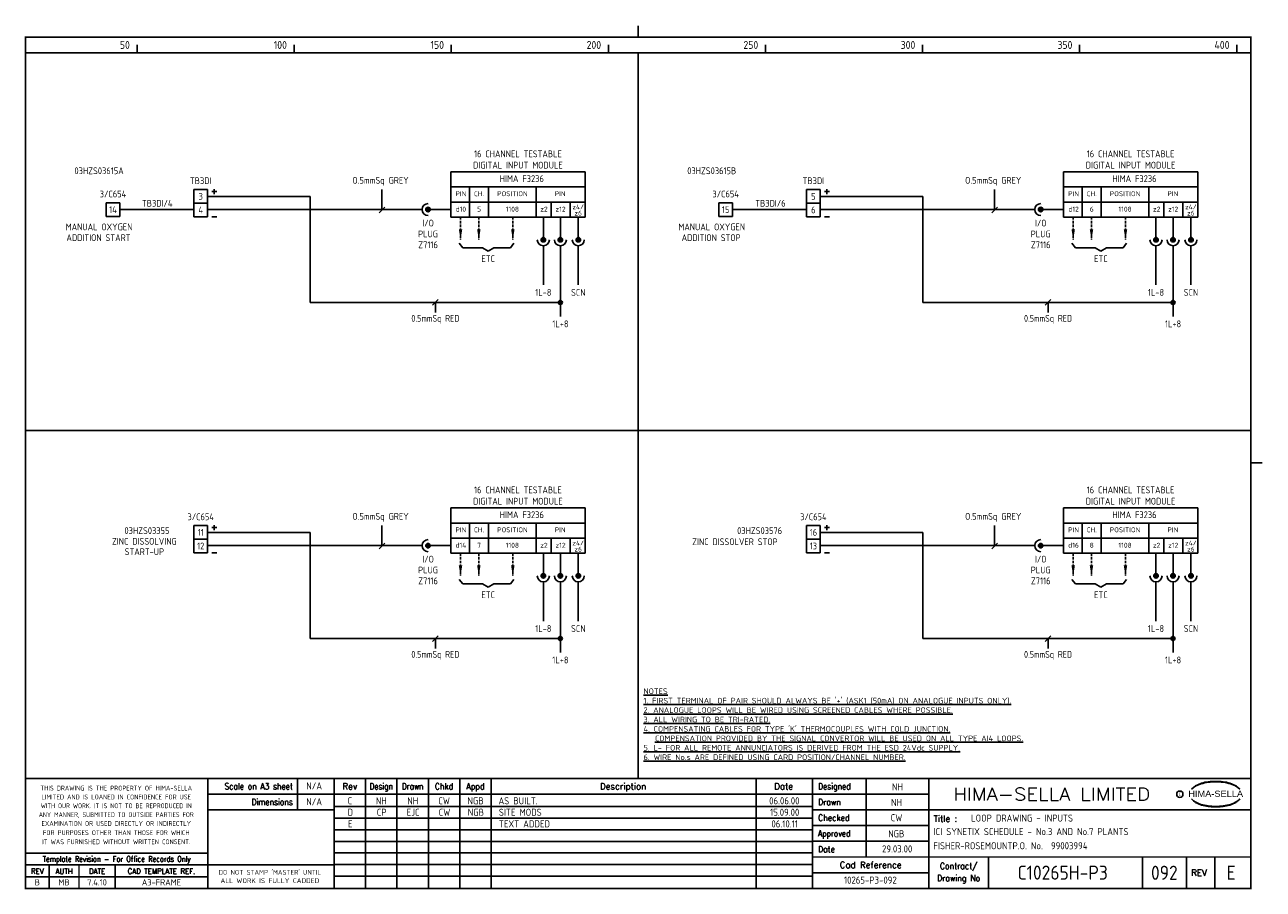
# Model space of a CAD drawing. Extents: x 14 to 408, y 0 to 275.
import ezdxf
from ezdxf.enums import TextEntityAlignment as Align

# ---------------------------------------------------------------- set-up
doc = ezdxf.new("R2010")
doc.units = 0
doc.header["$LTSCALE"] = 0.25
doc.header["$MEASUREMENT"] = 0
doc.linetypes.add('HIDDEN2', pattern=[4.7625, 3.175, -1.5875])
doc.layers.get('0').update_dxf_attribs({"color": 41, "linetype": 'CONTINUOUS'})
for name, color, linetype in [('00-DRG_FRAME', 12, 'CONTINUOUS'), ('01-DRAW', 7, 'CONTINUOUS'), ('051-TEXT', 2, 'CONTINUOUS'), ('117', 7, 'CONTINUOUS'), ('DIM', 3, 'CONTINUOUS')]:
    doc.layers.add(name, color=color, linetype=linetype)
doc.styles.add('ARIAL', font='arial.ttf', dxfattribs={"height": 2.5})
doc.styles.add('ISO', font='iso.shx')
doc.styles.add('ROMAND', font='ROMAND')

# ---------------------------------------------------------------- blocks, each defined once
blk = doc.blocks.new('A3-REVA')
at = {"layer": '051-TEXT', "style": 'ISO'}
for tag, p in [('DESIGNED', (292.01, 31.7)), ('A', (117.73, 27.28)), ('DES', (127.73, 27.28)), ('DRN', (137.73, 27.28)), ('CHKD', (147.73, 27.28)), ('APPD', (157.73, 27.28)), ('DATE', (256, 27.28)), ('DRAWN', (291.72, 26.77)), ('CHECKED', (291.72, 21.89)), ('APPD', (291.65, 16.79)), ('DATE', (291.92, 11.96))]:
    blk.add_attdef(tag, text='', height=2.25, dxfattribs=at).set_placement(p, align=Align.CENTER)
blk.add_attdef('DESCRIPTION', (165.03, 27.28), '', height=2.25, dxfattribs=at)
blk = doc.blocks.new('A3-REVB')
at = {"layer": '051-TEXT', "style": 'ISO'}
for tag, p in [('A', (124.85, -20.36)), ('DES', (134.85, -20.36)), ('DRN', (144.85, -20.36)), ('CHKD', (154.85, -20.36)), ('APPD', (164.85, -20.36)), ('DATE', (263.12, -20.36))]:
    blk.add_attdef(tag, text='', height=2.25, dxfattribs=at).set_placement(p, align=Align.CENTER)
blk.add_attdef('DESCRIPTION', (172.15, -20.36), '', height=2.25, dxfattribs=at)
blk = doc.blocks.new('A3-TITLE')
at = {"layer": '051-TEXT', "style": 'ISO'}
blk.add_attdef('TITLE_1', (315.46, 21.78), '', height=2.25, dxfattribs=at)
for tag, p in [('DRGNO', (376.96, 3.24)), ('REV.', (398.2, 3.24))]:
    blk.add_attdef(tag, text='', height=4.5, dxfattribs=at).set_placement(p, align=Align.CENTER)
blk = doc.blocks.new('A3-CONTRACT')
at = {"layer": '051-TEXT', "color": 41, "style": 'ISO'}
for tag, height, p in [('SCALE', 2.25, (106.71, 31.82)), ('DIMS', 2.25, (106.71, 26.8)), ('CAD-REF', 2.25, (283.73, 1.84)), ('CONTRACT', 4.5, (344.94, 3.1))]:
    blk.add_attdef(tag, text='', height=height, dxfattribs=at).set_placement(p, align=Align.CENTER)
for tag, p in [('TITLE_2', (303.86, 17.28)), ('TITLE_3', (303.79, 12.78))]:
    blk.add_attdef(tag, p, '', height=2.25, dxfattribs=at)
blk = doc.blocks.new('DOT')
for radius in [0.75, 0.65, 0.55, 0.45, 0.35, 0.25, 0.15, 0.05]:
    blk.add_circle((0, 0), radius)

msp = doc.modelspace()

# ---------------------------------------------------------------- linework, layer by layer
at = {"layer": '00-DRG_FRAME'}
for p, q in [((50, 266.5), (50, 269)), ((100, 266.5), (100, 269)), ((150, 266.5), (150, 269)), ((200, 266.5), (200, 269)), ((250, 266.5), (250, 269)), ((300, 266.5), (300, 269)), ((350, 266.5), (350, 269)), ((400, 266.5), (400, 269)), ((101.01, 35.5), (101.01, 25.5)), ((122.7, 35.5), (122.7, 0.5)), ((132.7, 0.5), (132.7, 35.5)), ((142.7, 0.5), (142.7, 35.5)), ((152.7, 35.5), (152.7, 0.5)), ((162.7, 35.5), (162.7, 0.5)), ((247, 35.5), (247, 0.5)), ((282, 35.5), (282, 10.5)), ((265, 30.5), (302, 30.5)), ((265, 26.59), (112.7, 26.59)), ((302, 25.5), (265, 25.5)), ((265, 22.89), (112.7, 22.89)), ((265, 20.5), (302, 20.5)), ((265, 19.19), (112.7, 19.19)), ((265, 15.49), (112.7, 15.49)), ((302, 15.5), (265, 15.5)), ((265, 11.79), (112.7, 11.79)), ((265, 8.09), (112.7, 8.09)), ((321, 10.5), (321, 0.5)), ((370, 10.5), (370, 0.5)), ((384, 0.5), (384, 10.5)), ((393, 10.5), (393, 0.5)), ((72.5, 4.25), (14.5, 4.25)), ((265, 4.39), (112.7, 4.39)), ((302, 5.5), (265, 5.5))]:
    msp.add_line(p, q, dxfattribs=at)
at = {"layer": '00-DRG_FRAME', "const_width": 0.5}
for points in [[(209.5, 271.5), (209.5, 275.18)], [(209.5, 271.5), (209.5, 275.18)], [(14.5, 266.5), (404.5, 266.5)], [(209.5, 35.5), (209.5, 266.5)], [(14.5, 146.31), (404.5, 146.31)], [(404.5, 136), (408.18, 136)], [(404.5, 35.5), (14.5, 35.5)], [(72.5, 0.5), (72.5, 35.5)], [(112.7, 0.5), (112.7, 35.5)], [(265, 35.5), (265, 0.5)], [(302, 0.5), (302, 35.5)], [(265, 30.5), (72.5, 30.5)], [(112.7, 25.5), (72.5, 25.5)], [(404.5, 25.5), (302, 25.5)], [(14.5, 11.75), (72.5, 11.75)], [(14.5, 8), (72.5, 8)], [(22, 0.5), (22, 8)], [(31.5, 0.5), (31.5, 8)], [(43, 0.5), (43, 8)], [(112.7, 8), (72.5, 8)], [(265, 10.5), (404.5, 10.5)]]:
    msp.add_lwpolyline(points, dxfattribs=at)
msp.add_lwpolyline([(14.5, 0.5), (404.5, 0.5), (404.5, 271.5), (14.5, 271.5)], close=True, dxfattribs=at)
at = {"layer": '00-DRG_FRAME', "color": 3}
msp.add_circle((381.88, 30.5), 1, dxfattribs=at)
for centre, radius, start, end in [((390.6, 26.83), 7.24, 106.0532, 133.5024), ((390.88, 27.01), 7.3, 130.419, 136.057), ((390.11, 28.1), 5.98, 122.244, 131.6154), ((389.75, 28.78), 5.21, 111.8206, 122.8668), ((391.78, 24.7), 9.76, 107.5931, 113.9452), ((393.1, 18.5), 15.94, 89.2698, 106.3911), ((392.1, 23.52), 10.99, 96.0146, 107.3203), ((393.29, 16.31), 18.28, 92.8917, 97.3734), ((393.24, 18.86), 15.73, 89.7805, 93.1738), ((393.36, 18.86), 15.73, 86.8262, 90.2195), ((393.51, 18.5), 15.94, 73.6089, 90.7302), ((393.31, 16.31), 18.28, 82.6266, 87.1083), ((394.51, 23.52), 10.99, 72.6797, 83.9854), ((394.83, 24.7), 9.76, 66.0548, 72.4069), ((396, 26.83), 7.24, 46.4976, 73.9468), ((396.85, 28.78), 5.21, 57.1332, 68.1794), ((396.49, 28.1), 5.98, 48.3846, 57.756), ((395.73, 27.01), 7.3, 43.943, 49.581), ((390.88, 34.04), 7.3, 223.943, 229.581), ((390.6, 34.23), 7.24, 226.4976, 253.9468), ((390.11, 32.96), 5.98, 228.3846, 237.756), ((389.75, 32.28), 5.21, 237.1332, 248.1794), ((396, 34.23), 7.24, 286.0532, 313.5024), ((396.85, 32.28), 5.21, 291.8206, 302.8668), ((396.49, 32.96), 5.98, 302.244, 311.6154), ((395.73, 34.04), 7.3, 310.419, 316.057), ((391.78, 36.36), 9.76, 246.0548, 252.4069), ((393.1, 42.56), 15.94, 253.6089, 270.7302), ((392.1, 37.54), 10.99, 252.6797, 263.9854), ((393.29, 44.75), 18.28, 262.6266, 267.1083), ((393.24, 42.19), 15.73, 266.8262, 270.2195), ((393.51, 42.56), 15.94, 269.2698, 286.3911), ((393.36, 42.19), 15.73, 269.7805, 273.1738), ((393.31, 44.75), 18.28, 272.8917, 277.3734), ((394.51, 37.54), 10.99, 276.0146, 287.3203), ((394.83, 36.36), 9.76, 287.5931, 293.9452)]:
    msp.add_arc(centre, radius, start, end, dxfattribs=at)
at = {"layer": '01-DRAW'}
for p, q in [((68.09, 222.97), (68.09, 214.33)), ((72.41, 222.97), (68.09, 222.97)), ((72.41, 214.33), (72.41, 222.97)), ((72.41, 220.81), (105.13, 220.81)), ((75.35, 222.33), (73.79, 222.33)), ((74.57, 223.1), (74.57, 221.55)), ((105.13, 187.04), (105.13, 220.81)), ((267.41, 222.97), (263.09, 222.97)), ((263.09, 222.97), (263.09, 214.33)), ((267.41, 214.33), (267.41, 222.97)), ((267.41, 220.81), (300.13, 220.81)), ((270.35, 222.33), (268.79, 222.33)), ((269.57, 223.1), (269.57, 221.55)), ((300.13, 187.04), (300.13, 220.81)), ((44.49, 218.76), (40.17, 218.76)), ((40.17, 218.76), (40.17, 214.44)), ((44.49, 218.76), (44.49, 214.44)), ((72.41, 218.65), (68.09, 218.65)), ((239.49, 218.76), (235.17, 218.76)), ((235.17, 218.76), (235.17, 214.44)), ((239.49, 218.76), (239.49, 214.44)), ((267.41, 218.65), (263.09, 218.65)), ((44.49, 214.44), (40.17, 214.44)), ((68.09, 216.6), (44.49, 216.6)), ((72.41, 214.33), (68.09, 214.33)), ((72.41, 214.33), (68.09, 214.33)), ((140.69, 216.6), (72.41, 216.6)), ((75.35, 214.33), (73.79, 214.33)), ((239.49, 214.44), (235.17, 214.44)), ((263.09, 216.6), (239.49, 216.6)), ((267.41, 214.33), (263.09, 214.33)), ((267.41, 214.33), (263.09, 214.33)), ((335.69, 216.6), (267.41, 216.6)), ((270.35, 214.33), (268.79, 214.33)), ((105.13, 187.04), (184.73, 187.04)), ((300.13, 187.04), (379.73, 187.04)), ((68.09, 116), (68.09, 107.36)), ((72.41, 116), (68.09, 116)), ((72.41, 107.36), (72.41, 116)), ((75.35, 115.35), (73.79, 115.35)), ((74.57, 116.12), (74.57, 114.57)), ((263.09, 116), (263.09, 107.36)), ((267.41, 116), (263.09, 116)), ((267.41, 107.36), (267.41, 116)), ((270.35, 115.35), (268.79, 115.35)), ((269.57, 116.12), (269.57, 114.57)), ((72.41, 111.68), (68.09, 111.68)), ((72.41, 113.84), (105.13, 113.84)), ((105.13, 80.06), (105.13, 113.84)), ((267.41, 111.68), (263.09, 111.68)), ((267.41, 113.84), (300.13, 113.84)), ((300.13, 80.06), (300.13, 113.84)), ((72.41, 107.36), (68.09, 107.36)), ((72.41, 107.36), (68.09, 107.36)), ((140.69, 109.62), (72.41, 109.62)), ((75.35, 107.36), (73.79, 107.36)), ((267.41, 107.36), (263.09, 107.36)), ((267.41, 107.36), (263.09, 107.36)), ((335.69, 109.62), (267.41, 109.62)), ((270.35, 107.36), (268.79, 107.36)), ((105.13, 80.06), (184.73, 80.06)), ((300.13, 80.06), (379.73, 80.06))]:
    msp.add_line(p, q, dxfattribs=at)
at = {"layer": '117'}
for p, q in [((149.81, 228.6), (149.81, 214.2)), ((192.61, 228.6), (149.81, 228.6)), ((192.61, 228.6), (192.61, 214.2)), ((344.81, 228.6), (344.81, 214.2)), ((387.61, 228.6), (344.81, 228.6)), ((387.61, 228.6), (387.61, 214.2)), ((192.61, 223.8), (149.81, 223.8)), ((155.81, 223.8), (155.81, 214.2)), ((161.81, 223.8), (161.81, 214.2)), ((177.01, 223.8), (177.01, 214.2)), ((387.61, 223.8), (344.81, 223.8)), ((350.81, 223.8), (350.81, 214.2)), ((356.81, 223.8), (356.81, 214.2)), ((372.01, 223.8), (372.01, 214.2)), ((192.61, 219), (149.81, 219)), ((181.81, 219), (181.81, 214.2)), ((187.81, 219), (187.81, 214.2)), ((387.61, 219), (344.81, 219)), ((376.81, 219), (376.81, 214.2)), ((382.81, 219), (382.81, 214.2)), ((149.81, 216.6), (142.61, 216.6)), ((192.61, 214.2), (149.81, 214.2)), ((179.3, 214.2), (179.3, 207)), ((184.73, 214.2), (184.73, 207)), ((190.42, 214.2), (190.42, 207)), ((344.81, 216.6), (337.61, 216.6)), ((387.61, 214.2), (344.81, 214.2)), ((374.3, 214.2), (374.3, 207)), ((379.73, 214.2), (379.73, 207)), ((385.42, 214.2), (385.42, 207)), ((152.55, 205.86), (153.63, 204.42)), ((169.95, 205.86), (168.87, 204.42)), ((179.3, 205.08), (179.3, 192.6)), ((184.73, 205.08), (184.73, 182.59)), ((190.42, 205.08), (190.42, 192.6)), ((347.55, 205.86), (348.63, 204.42)), ((364.95, 205.86), (363.87, 204.42)), ((374.3, 205.08), (374.3, 192.6)), ((379.73, 205.08), (379.73, 182.59)), ((385.42, 205.08), (385.42, 192.6)), ((153.63, 204.42), (159.95, 204.42)), ((159.95, 204.42), (161.75, 203.34)), ((163.55, 204.42), (161.75, 203.34)), ((168.87, 204.42), (163.55, 204.42)), ((348.63, 204.42), (354.95, 204.42)), ((354.95, 204.42), (356.75, 203.34)), ((358.55, 204.42), (356.75, 203.34)), ((363.87, 204.42), (358.55, 204.42)), ((192.61, 121.62), (149.81, 121.62)), ((149.81, 121.62), (149.81, 107.22)), ((192.61, 121.62), (192.61, 107.22)), ((344.81, 121.62), (344.81, 107.22)), ((387.61, 121.62), (344.81, 121.62)), ((387.61, 121.62), (387.61, 107.22)), ((192.61, 116.82), (149.81, 116.82)), ((155.81, 116.82), (155.81, 107.22)), ((161.81, 116.82), (161.81, 107.22)), ((177.01, 116.82), (177.01, 107.22)), ((387.61, 116.82), (344.81, 116.82)), ((350.81, 116.82), (350.81, 107.22)), ((356.81, 116.82), (356.81, 107.22)), ((372.01, 116.82), (372.01, 107.22)), ((192.61, 112.02), (149.81, 112.02)), ((181.81, 112.02), (181.81, 107.22)), ((187.81, 112.02), (187.81, 107.22)), ((387.61, 112.02), (344.81, 112.02)), ((376.81, 112.02), (376.81, 107.22)), ((382.81, 112.02), (382.81, 107.22)), ((149.81, 109.62), (142.61, 109.62)), ((192.61, 107.22), (149.81, 107.22)), ((179.3, 107.22), (179.3, 100.02)), ((184.73, 107.22), (184.73, 100.02)), ((190.42, 107.22), (190.42, 100.02)), ((344.81, 109.62), (337.61, 109.62)), ((387.61, 107.22), (344.81, 107.22)), ((374.3, 107.22), (374.3, 100.02)), ((379.73, 107.22), (379.73, 100.02)), ((385.42, 107.22), (385.42, 100.02)), ((152.55, 98.88), (153.63, 97.44)), ((169.95, 98.88), (168.87, 97.44)), ((347.55, 98.88), (348.63, 97.44)), ((364.95, 98.88), (363.87, 97.44)), ((153.63, 97.44), (159.95, 97.44)), ((159.95, 97.44), (161.75, 96.36)), ((163.55, 97.44), (161.75, 96.36)), ((168.87, 97.44), (163.55, 97.44)), ((179.3, 98.1), (179.3, 85.62)), ((184.73, 98.1), (184.73, 75.61)), ((190.42, 98.1), (190.42, 85.62)), ((348.63, 97.44), (354.95, 97.44)), ((354.95, 97.44), (356.75, 96.36)), ((358.55, 97.44), (356.75, 96.36)), ((363.87, 97.44), (358.55, 97.44)), ((374.3, 98.1), (374.3, 85.62)), ((379.73, 98.1), (379.73, 75.61)), ((385.42, 98.1), (385.42, 85.62))]:
    msp.add_line(p, q, dxfattribs=at)
at = {"layer": '117', "linetype": 'HIDDEN2'}
for p, q in [((152.95, 214.2), (152.95, 207)), ((158.77, 214.2), (158.77, 207)), ((169.59, 214.2), (169.59, 207)), ((347.95, 214.2), (347.95, 207)), ((353.77, 214.2), (353.77, 207)), ((364.59, 214.2), (364.59, 207)), ((152.95, 107.22), (152.95, 100.02)), ((158.77, 107.22), (158.77, 100.02)), ((169.59, 107.22), (169.59, 100.02)), ((347.95, 107.22), (347.95, 100.02)), ((353.77, 107.22), (353.77, 100.02)), ((364.59, 107.22), (364.59, 100.02))]:
    msp.add_line(p, q, dxfattribs=at)
at = {"layer": '117'}
for centre, radius in [((142.61, 216.6), 0.72), ((142.61, 216.6), 0.624), ((142.61, 216.6), 0.528), ((142.61, 216.6), 0.432), ((142.61, 216.6), 0.336), ((142.61, 216.6), 0.24), ((337.61, 216.6), 0.72), ((337.61, 216.6), 0.624), ((337.61, 216.6), 0.528), ((337.61, 216.6), 0.432), ((337.61, 216.6), 0.336), ((337.61, 216.6), 0.24), ((142.61, 216.6), 0.144), ((142.61, 216.6), 0.048), ((337.61, 216.6), 0.144), ((337.61, 216.6), 0.048), ((179.3, 207), 0.72), ((179.3, 207), 0.624), ((179.3, 207), 0.528), ((179.3, 207), 0.432), ((179.3, 207), 0.336), ((179.3, 207), 0.24), ((179.3, 207), 0.144), ((179.3, 207), 0.048), ((184.73, 207), 0.72), ((184.73, 207), 0.624), ((184.73, 207), 0.528), ((184.73, 207), 0.432), ((184.73, 207), 0.336), ((184.73, 207), 0.24), ((184.73, 207), 0.144), ((184.73, 207), 0.048), ((190.42, 207), 0.72), ((190.42, 207), 0.624), ((190.42, 207), 0.528), ((190.42, 207), 0.432), ((190.42, 207), 0.336), ((190.42, 207), 0.24), ((190.42, 207), 0.144), ((190.42, 207), 0.048), ((374.3, 207), 0.72), ((374.3, 207), 0.624), ((374.3, 207), 0.528), ((374.3, 207), 0.432), ((374.3, 207), 0.336), ((374.3, 207), 0.24), ((374.3, 207), 0.144), ((374.3, 207), 0.048), ((379.73, 207), 0.72), ((379.73, 207), 0.624), ((379.73, 207), 0.528), ((379.73, 207), 0.432), ((379.73, 207), 0.336), ((379.73, 207), 0.24), ((379.73, 207), 0.144), ((379.73, 207), 0.048), ((385.42, 207), 0.72), ((385.42, 207), 0.624), ((385.42, 207), 0.528), ((385.42, 207), 0.432), ((385.42, 207), 0.336), ((385.42, 207), 0.24), ((385.42, 207), 0.144), ((385.42, 207), 0.048), ((142.61, 109.62), 0.72), ((142.61, 109.62), 0.624), ((142.61, 109.62), 0.528), ((142.61, 109.62), 0.432), ((142.61, 109.62), 0.336), ((142.61, 109.62), 0.24), ((142.61, 109.62), 0.144), ((142.61, 109.62), 0.048), ((337.61, 109.62), 0.72), ((337.61, 109.62), 0.624), ((337.61, 109.62), 0.528), ((337.61, 109.62), 0.432), ((337.61, 109.62), 0.336), ((337.61, 109.62), 0.24), ((337.61, 109.62), 0.144), ((337.61, 109.62), 0.048), ((179.3, 100.02), 0.72), ((179.3, 100.02), 0.624), ((179.3, 100.02), 0.528), ((179.3, 100.02), 0.432), ((179.3, 100.02), 0.336), ((179.3, 100.02), 0.24), ((179.3, 100.02), 0.144), ((179.3, 100.02), 0.048), ((184.73, 100.02), 0.72), ((184.73, 100.02), 0.624), ((184.73, 100.02), 0.528), ((184.73, 100.02), 0.432), ((184.73, 100.02), 0.336), ((184.73, 100.02), 0.24), ((184.73, 100.02), 0.144), ((184.73, 100.02), 0.048), ((190.42, 100.02), 0.72), ((190.42, 100.02), 0.624), ((190.42, 100.02), 0.528), ((190.42, 100.02), 0.432), ((190.42, 100.02), 0.336), ((190.42, 100.02), 0.24), ((190.42, 100.02), 0.144), ((190.42, 100.02), 0.048), ((374.3, 100.02), 0.72), ((374.3, 100.02), 0.624), ((374.3, 100.02), 0.528), ((374.3, 100.02), 0.432), ((374.3, 100.02), 0.336), ((374.3, 100.02), 0.24), ((374.3, 100.02), 0.144), ((374.3, 100.02), 0.048), ((379.73, 100.02), 0.72), ((379.73, 100.02), 0.624), ((379.73, 100.02), 0.528), ((379.73, 100.02), 0.432), ((379.73, 100.02), 0.336), ((379.73, 100.02), 0.24), ((379.73, 100.02), 0.144), ((379.73, 100.02), 0.048), ((385.42, 100.02), 0.72), ((385.42, 100.02), 0.624), ((385.42, 100.02), 0.528), ((385.42, 100.02), 0.432), ((385.42, 100.02), 0.336), ((385.42, 100.02), 0.24), ((385.42, 100.02), 0.144), ((385.42, 100.02), 0.048)]:
    msp.add_circle(centre, radius, dxfattribs=at)
for centre, start, end in [((142.61, 216.6), 90, 270), ((337.61, 216.6), 90, 270), ((179.3, 207), 180, 0), ((184.73, 207), 180, 0), ((190.42, 207), 180, 0), ((374.3, 207), 180, 0), ((379.73, 207), 180, 0), ((385.42, 207), 180, 0), ((142.61, 109.62), 90, 270), ((337.61, 109.62), 90, 270), ((179.3, 100.02), 180, 0), ((184.73, 100.02), 180, 0), ((190.42, 100.02), 180, 0), ((374.3, 100.02), 180, 0), ((379.73, 100.02), 180, 0), ((385.42, 100.02), 180, 0)]:
    msp.add_arc(centre, 1.92, start, end, dxfattribs=at)
for points in [[(153.51, 210.36), (152.39, 210.36), (152.95, 207)], [(159.33, 210.36), (158.21, 210.36), (158.77, 207)], [(170.15, 210.36), (169.03, 210.36), (169.59, 207)], [(348.51, 210.36), (347.39, 210.36), (347.95, 207)], [(354.33, 210.36), (353.21, 210.36), (353.77, 207)], [(365.15, 210.36), (364.03, 210.36), (364.59, 207)], [(153.51, 103.38), (152.39, 103.38), (152.95, 100.02)], [(159.33, 103.38), (158.21, 103.38), (158.77, 100.02)], [(170.15, 103.38), (169.03, 103.38), (169.59, 100.02)], [(348.51, 103.38), (347.39, 103.38), (347.95, 100.02)], [(354.33, 103.38), (353.21, 103.38), (353.77, 100.02)], [(365.15, 103.38), (364.03, 103.38), (364.59, 100.02)]]:
    msp.add_solid(points, dxfattribs=at)
at = {"layer": 'DIM'}
for p, q in [((127.95, 216.49), (127.95, 223.04)), ((322.95, 216.49), (322.95, 223.04)), ((127.05, 215.59), (128.85, 217.39)), ((322.05, 215.59), (323.85, 217.39)), ((144.03, 186.14), (145.83, 187.94)), ((144.93, 183.85), (144.93, 187.04)), ((339.03, 186.14), (340.83, 187.94)), ((339.93, 183.85), (339.93, 187.04)), ((127.95, 109.52), (127.95, 116.06)), ((322.95, 109.52), (322.95, 116.06)), ((127.05, 108.62), (128.85, 110.42)), ((322.05, 108.62), (323.85, 110.42)), ((144.03, 79.16), (145.83, 80.96)), ((144.93, 76.87), (144.93, 80.06)), ((339.03, 79.16), (340.83, 80.96)), ((339.93, 76.87), (339.93, 80.06))]:
    msp.add_line(p, q, dxfattribs=at)

# ---------------------------------------------------------------- block references
at = {"layer": '00-DRG_FRAME'}
for name, p, values in [('A3-CONTRACT', (-0.35, 0.19), {'TITLE_2': 'ICI SYNETIX SCHEDULE - No.3 AND No.7 PLANTS', 'TITLE_3': 'FISHER-ROSEMOUNTP.O. No.  99003994', 'CAD-REF': '10265-P3-092', 'CONTRACT': 'C10265H-P3', 'SCALE': 'N/A', 'DIMS': 'N/A'}), ('A3-REVB', (-7, 43.98), {'A': 'D', 'DES': 'CP', 'DRN': 'EJC', 'CHKD': 'CW', 'APPD': 'NGB', 'DESCRIPTION': 'SITE MODS', 'DATE': '15.09.00'}), ('A3-TITLE', (0, 0), {'TITLE_1': 'LOOP DRAWING - INPUTS', 'DRGNO': '092', 'REV.': 'E'}), ('A3-REVB', (-7, 40.28), {'A': 'E', 'DESCRIPTION': 'TEXT ADDED', 'DATE': '06.10.11'})]:
    msp.add_blockref(name, p, dxfattribs=at).add_auto_attribs(values)
ref = msp.add_blockref('A3-REVA', (0, 0), dxfattribs=at)
ref.add_attrib('A', 'C', dxfattribs={"layer": '051-TEXT', "height": 2.25, "style": 'ISO'}).set_placement((117.73, 27.28), align=Align.CENTER)
ref.add_attrib('DES', 'NH', dxfattribs={"layer": '051-TEXT', "height": 2.25, "style": 'ISO'}).set_placement((127.73, 27.28), align=Align.CENTER)
ref.add_attrib('DRN', 'NH', dxfattribs={"layer": '051-TEXT', "height": 2.25, "style": 'ISO'}).set_placement((137.73, 27.28), align=Align.CENTER)
ref.add_attrib('CHKD', 'CW', dxfattribs={"layer": '051-TEXT', "height": 2.25, "style": 'ISO'}).set_placement((147.73, 27.28), align=Align.CENTER)
ref.add_attrib('APPD', 'NGB', dxfattribs={"layer": '051-TEXT', "height": 2.25, "style": 'ISO'}).set_placement((157.73, 27.28), align=Align.CENTER)
ref.add_attrib('DESCRIPTION', 'AS BUILT.', (165.03, 27.28), dxfattribs={"layer": '051-TEXT', "height": 2.25, "style": 'ISO'})
ref.add_attrib('DATE', '06.06.00', dxfattribs={"layer": '051-TEXT', "height": 2.25, "style": 'ISO'}).set_placement((256, 27.28), align=Align.CENTER)
ref.add_attrib('DESIGNED', 'NH', dxfattribs={"layer": '051-TEXT', "height": 2.25, "style": 'ISO'}).set_placement((292.01, 31.7), align=Align.CENTER)
ref.add_attrib('DRAWN', 'NH', dxfattribs={"layer": '051-TEXT', "height": 2.25, "style": 'ISO'}).set_placement((291.72, 26.77), align=Align.CENTER)
ref.add_attrib('CHECKED', 'CW', dxfattribs={"layer": '051-TEXT', "height": 2.25, "style": 'ISO'}).set_placement((291.72, 21.89), align=Align.CENTER)
ref.add_attrib('APPD', 'NGB', dxfattribs={"layer": '051-TEXT', "height": 2.25, "style": 'ISO'}).set_placement((291.65, 16.79), align=Align.CENTER)
ref.add_attrib('DATE', '29.03.00', dxfattribs={"layer": '051-TEXT', "height": 2.25, "style": 'ISO'}).set_placement((291.92, 11.96), align=Align.CENTER)
at = {"layer": '01-DRAW', "xscale": 0.8639999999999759, "yscale": 0.8639999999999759, "zscale": 0.8639999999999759}
for p in [(184.73, 187.04), (379.73, 187.04), (184.73, 80.06), (379.73, 80.06)]:
    msp.add_blockref('DOT', p, dxfattribs=at)

# ---------------------------------------------------------------- texts
at = {"layer": '00-DRG_FRAME', "style": 'ISO'}
for s, p in [('50', (47.69, 267.75)), ('100', (97.69, 267.75)), ('150', (147.69, 267.75)), ('200', (197.69, 267.75)), ('250', (247.69, 267.75)), ('300', (297.69, 267.75)), ('350', (347.69, 267.75)), ('400', (397.69, 267.75))]:
    msp.add_text(s, height=2.5, dxfattribs=at).set_placement(p, align=Align.RIGHT)
at = {"layer": '00-DRG_FRAME', "color": 3, "style": 'ISO'}
for s, width, p in [('THIS DRAWING IS THE PROPERTY OF HIMA-SELLA', 0.9, (43.36, 32.44)), ("DO NOT STAMP 'MASTER' UNTIL", 0.95, (92.25, 5.79))]:
    msp.add_text(s, height=1.53, dxfattribs=dict(at, width=width)).set_placement(p, align=Align.MIDDLE)
at = {"layer": '00-DRG_FRAME', "color": 4, "style": 'ROMAND', "width": 0.87}
for s, p in [('Scale on A3 sheet', (99.54, 32)), ('Dimensions', (99.54, 27.01))]:
    msp.add_text(s, height=2, dxfattribs=at).set_placement(p, align=Align.RIGHT)
at = {"layer": '00-DRG_FRAME', "color": 4, "style": 'ROMAND'}
for s, p in [('Rev', (117.7, 32)), ('Description', (204.69, 32)), ('Date', (255.79, 32))]:
    msp.add_text(s, height=2, dxfattribs=at).set_placement(p, align=Align.CENTER)
for s, width, p in [('Design', 0.85, (127.7, 32)), ('Drawn', 0.85, (137.7, 32)), ('Chkd', 0.9, (147.7, 32)), ('Appd', 0.9, (157.7, 32))]:
    msp.add_text(s, height=2, dxfattribs=dict(at, width=width)).set_placement(p, align=Align.CENTER)
for s, width, p in [('Designed', 0.87, (266.75, 32)), ('Drawn', 0.9, (266.75, 27)), ('Checked', 0.9, (266.75, 22)), ('Approved', 0.85, (266.75, 17)), ('Date', 0.9, (266.75, 12))]:
    msp.add_text(s, height=2, dxfattribs=dict(at, width=width)).set_placement(p)
at = {"layer": '00-DRG_FRAME', "style": 'ROMAND', "width": 1.15}
msp.add_text('HIMA-SELLA LIMITED', height=4, dxfattribs=at).set_placement((341.1, 30.5), align=Align.MIDDLE)
at = {"layer": '00-DRG_FRAME', "style": 'ARIAL', "width": 1.05}
msp.add_text('HIMA-SELLA', height=2, dxfattribs=at).set_placement((393.3, 29.63), align=Align.CENTER)
at = {"layer": '00-DRG_FRAME', "color": 3, "style": 'ISO'}
for s, width, p in [('LIMITED AND IS LOANED IN CONFIDENCE FOR USE', 0.9, (43.36, 29.62)), ('WITH OUR WORK. IT IS NOT TO BE REPRODUCED IN', 0.87, (43.36, 26.81)), ('ANY MANNER, SUBMITTED TO OUTSIDE PARTIES FOR', 0.87, (43.36, 23.99)), ('EXAMINATION OR USED DIRECTLY OR INDIRECTLY', 0.9, (43.36, 21.18)), ('IT WAS FURNISHED WITHOUT WRITTEN CONSENT.', 0.9, (43.36, 15.35)), ('FOR PURPOSES OTHER THAN THOSE FOR WHICH', 0.9, (43.36, 18.27))]:
    msp.add_text(s, height=1.53, dxfattribs=dict(at, width=width)).set_placement(p, align=Align.MIDDLE_CENTER)
at = {"layer": '00-DRG_FRAME', "color": 3, "style": 'ISO', "width": 0.9}
msp.add_text('C', height=1, dxfattribs=at).set_placement((381.84, 30), align=Align.CENTER)
at = {"layer": '00-DRG_FRAME', "color": 4, "style": 'ROMAND'}
msp.add_text('Title :', height=2, dxfattribs=at).set_placement((303.5, 21.75))
for s, height, width, p in [('Template Revision - For Office Records Only', 1.8, 0.85, (43.5, 9.62)), ('Contract/', 2, 0.9, (311.5, 7.5)), ('REV', 1.8, 0.9, (18.25, 6)), ('AUTH', 1.8, 0.9, (26.75, 6)), ('DATE', 1.8, 0.9, (37.25, 6)), ('CAD TEMPLATE REF.', 1.8, 0.9, (57.75, 6)), ('Drawing No', 2, 0.9, (311.5, 3.5))]:
    msp.add_text(s, height=height, dxfattribs=dict(at, width=width)).set_placement(p, align=Align.MIDDLE)
for s, p in [('Cad Reference', (283.5, 8)), ('REV', (388, 5.5))]:
    msp.add_text(s, height=2, dxfattribs=at).set_placement(p, align=Align.MIDDLE)
at = {"layer": '00-DRG_FRAME', "color": 41, "style": 'ISO'}
for s, p in [('B', (18.25, 1.45)), ('MB', (26.75, 1.45)), ('7.4.10', (37.25, 1.45)), ('A3-FRAME', (57.75, 1.45))]:
    msp.add_text(s, height=2, dxfattribs=at).set_placement(p, align=Align.CENTER)
at = {"layer": '00-DRG_FRAME', "color": 3, "style": 'ISO'}
msp.add_text('ALL WORK IS FULLY CADDED', height=1.53, dxfattribs=at).set_placement((92.25, 2.98), align=Align.MIDDLE_CENTER)
at = {"layer": '01-DRAW', "style": 'ISO'}
for s, height, p in [('16 CHANNEL TESTABLE', 2.16, (171.21, 233.26)), ('16 CHANNEL TESTABLE', 2.16, (366.21, 233.26)), ('03HZS03615A', 2.16, (37.9, 227.87)), ('DIGITAL INPUT MODULE', 2.16, (171.21, 229.66)), ('03HZS03615B', 2.16, (232.9, 227.87)), ('DIGITAL INPUT MODULE', 2.16, (366.21, 229.66)), ('TB3DI', 2.16, (70.25, 224.7)), ('O.5mmSq GREY', 2.16, (127.5, 224.84)), ('HIMA F3236', 2.16, (172.46, 225.36)), ('TB3DI', 2.16, (265.25, 224.7)), ('O.5mmSq GREY', 2.16, (322.5, 224.84)), ('HIMA F3236', 2.16, (367.46, 225.36)), ('3/C654', 2.16, (42.33, 220.49)), ('3', 2.16, (70.25, 219.73)), ('PIN', 1.555, (153.06, 220.86)), ('CH.', 1.555, (158.85, 220.86)), ('POSITION', 1.555, (169.45, 220.86)), ('PIN', 1.555, (184.65, 220.86)), ('3/C654', 2.16, (237.33, 220.49)), ('5', 2.16, (265.25, 219.73)), ('PIN', 1.555, (348.06, 220.86)), ('CH.', 1.555, (353.85, 220.86)), ('POSITION', 1.555, (364.45, 220.86)), ('PIN', 1.555, (379.65, 220.86)), ('14', 2.16, (42.33, 215.52)), ('TB3DI/4', 2.16, (56.42, 217.53)), ('4', 2.16, (70.25, 215.41)), ('d10', 1.555, (153.06, 215.96)), ('5', 1.56, (158.85, 215.96)), ('1108', 1.555, (169.45, 215.96)), ('z2', 1.555, (179.51, 215.96)), ('z12', 1.555, (184.78, 215.96)), ('z4/', 1.54, (190.39, 216.69)), ('15', 2.16, (237.33, 215.52)), ('TB3DI/6', 2.16, (251.59, 217.53)), ('6', 2.16, (265.25, 215.41)), ('d12', 1.555, (348.06, 215.96)), ('6', 1.56, (353.85, 215.96)), ('1108', 1.555, (364.45, 215.96)), ('z2', 1.555, (374.51, 215.96)), ('z12', 1.555, (379.78, 215.96)), ('z4/', 1.54, (385.39, 216.69)), ('I/O', 2.16, (142.61, 211.22)), ('z6', 1.54, (190.39, 214.7)), ('I/O', 2.16, (337.61, 211.22)), ('z6', 1.54, (385.39, 214.7)), ('MANUAL OXYGEN', 2.16, (37.9, 210.01)), ('PLUG', 2.16, (142.61, 207.77)), ('MANUAL OXYGEN', 2.16, (232.9, 210.01)), ('PLUG', 2.16, (337.61, 207.77)), ('ADDITION START', 2.16, (37.7, 206.58)), ('Z7116', 2.16, (142.61, 204.31)), ('ADDITION STOP', 2.16, (232.7, 206.58)), ('Z7116', 2.16, (337.61, 204.31)), ('ETC', 2.16, (161.75, 199.88)), ('ETC', 2.16, (356.75, 199.88)), ('1L-8', 2.16, (179.3, 189.14)), ('SCN', 2.16, (190.42, 189.14)), ('1L-8', 2.16, (374.3, 189.14)), ('SCN', 2.16, (385.42, 189.14)), ('1L+8', 2.16, (184.73, 179.14)), ('1L+8', 2.16, (379.73, 179.14)), ('16 CHANNEL TESTABLE', 2.16, (171.21, 126.29)), ('16 CHANNEL TESTABLE', 2.16, (366.21, 126.29)), ('DIGITAL INPUT MODULE', 2.16, (171.21, 122.69)), ('DIGITAL INPUT MODULE', 2.16, (366.21, 122.69)), ('3/C654', 2.16, (70.25, 117.72)), ('O.5mmSq GREY', 2.16, (127.5, 117.86)), ('HIMA F3236', 2.16, (172.46, 118.38)), ('3/C654', 2.16, (265.25, 117.72)), ('O.5mmSq GREY', 2.16, (322.5, 117.86)), ('HIMA F3236', 2.16, (367.46, 118.38)), ('03HZS03355', 2.16, (53.14, 113.33)), ('11', 2.16, (70.25, 112.76)), ('PIN', 1.555, (153.06, 113.88)), ('CH.', 1.555, (158.85, 113.88)), ('POSITION', 1.555, (169.45, 113.88)), ('PIN', 1.555, (184.65, 113.88)), ('03HZS03576', 2.16, (248.14, 113.33)), ('16', 2.16, (265.25, 112.76)), ('PIN', 1.555, (348.06, 113.88)), ('CH.', 1.555, (353.85, 113.88)), ('POSITION', 1.555, (364.45, 113.88)), ('PIN', 1.555, (379.65, 113.88)), ('ZINC DISSOLVING', 2.16, (52.31, 109.92)), ('12', 2.16, (70.25, 108.44)), ('d14', 1.555, (153.06, 108.98)), ('7', 1.56, (158.85, 108.98)), ('1108', 1.555, (169.45, 108.98)), ('z2', 1.555, (179.51, 108.98)), ('z12', 1.555, (184.78, 108.98)), ('z4/', 1.54, (190.39, 109.71)), ('ZINC DISSOLVER STOP', 2.16, (240.27, 109.78)), ('13', 2.16, (265.25, 108.44)), ('d16', 1.555, (348.06, 108.98)), ('8', 1.56, (353.85, 108.98)), ('1108', 1.555, (364.45, 108.98)), ('z2', 1.555, (374.51, 108.98)), ('z12', 1.555, (379.78, 108.98)), ('z4/', 1.54, (385.39, 109.71)), ('START-UP', 2.16, (52.31, 106.64)), ('I/O', 2.16, (142.61, 104.24)), ('z6', 1.54, (190.39, 107.72)), ('I/O', 2.16, (337.61, 104.24)), ('z6', 1.54, (385.39, 107.72)), ('PLUG', 2.16, (142.61, 100.79)), ('PLUG', 2.16, (337.61, 100.79)), ('Z7116', 2.16, (142.61, 97.33)), ('Z7116', 2.16, (337.61, 97.33)), ('ETC', 2.16, (161.75, 92.9)), ('ETC', 2.16, (356.75, 92.9)), ('1L-8', 2.16, (179.3, 82.16)), ('SCN', 2.16, (190.42, 82.16)), ('1L-8', 2.16, (374.3, 82.16)), ('SCN', 2.16, (385.42, 82.16)), ('1L+8', 2.16, (184.73, 72.16)), ('1L+8', 2.16, (379.73, 72.16))]:
    msp.add_text(s, height=height, dxfattribs=at).set_placement(p, align=Align.CENTER)
at = {"layer": '01-DRAW', "style": 'ISO', "width": 0.85}
for p in [(144.93, 180.91), (339.93, 180.91), (144.93, 73.93), (339.93, 73.93)]:
    msp.add_text('0.5mmSq RED', height=2.16, dxfattribs=at).set_placement(p, align=Align.CENTER)
at = {"layer": '01-DRAW', "insert": (211.18, 64.18), "char_height": 1.8, "width": 133.8261, "attachment_point": 1, "style": 'ISO'}
msp.add_mtext("{\\Fiso.shx;\\LNOTES\\P1. FIRST TERMINAL OF PAIR SHOULD ALWAYS BE '+' (ASK1 (50mA) ON ANALOGUE INPUTS ONLY).\\P2. ANALOGUE LOOPS WILL BE WIRED USING SCREENED CABLES WHERE POSSIBLE.\\P3. ALL WIRING TO BE TRI-RATED.\\P4. COMPENSATING CABLES FOR TYPE 'K' THERMOCOUPLES WITH COLD JUNCTION.\\P   COMPENSATION PROVIDED BY THE SIGNAL CONVERTOR WILL BE USED ON ALL TYPE AI4 LOOPS.\\P5. L- FOR ALL REMOTE ANNUNCIATORS IS DERIVED FROM THE ESD 24Vdc SUPPLY.\\P6. WIRE No.s ARE DEFINED USING CARD POSITION/CHANNEL NUMBER.}", dxfattribs=at)

doc.saveas('drawing.dxf')
